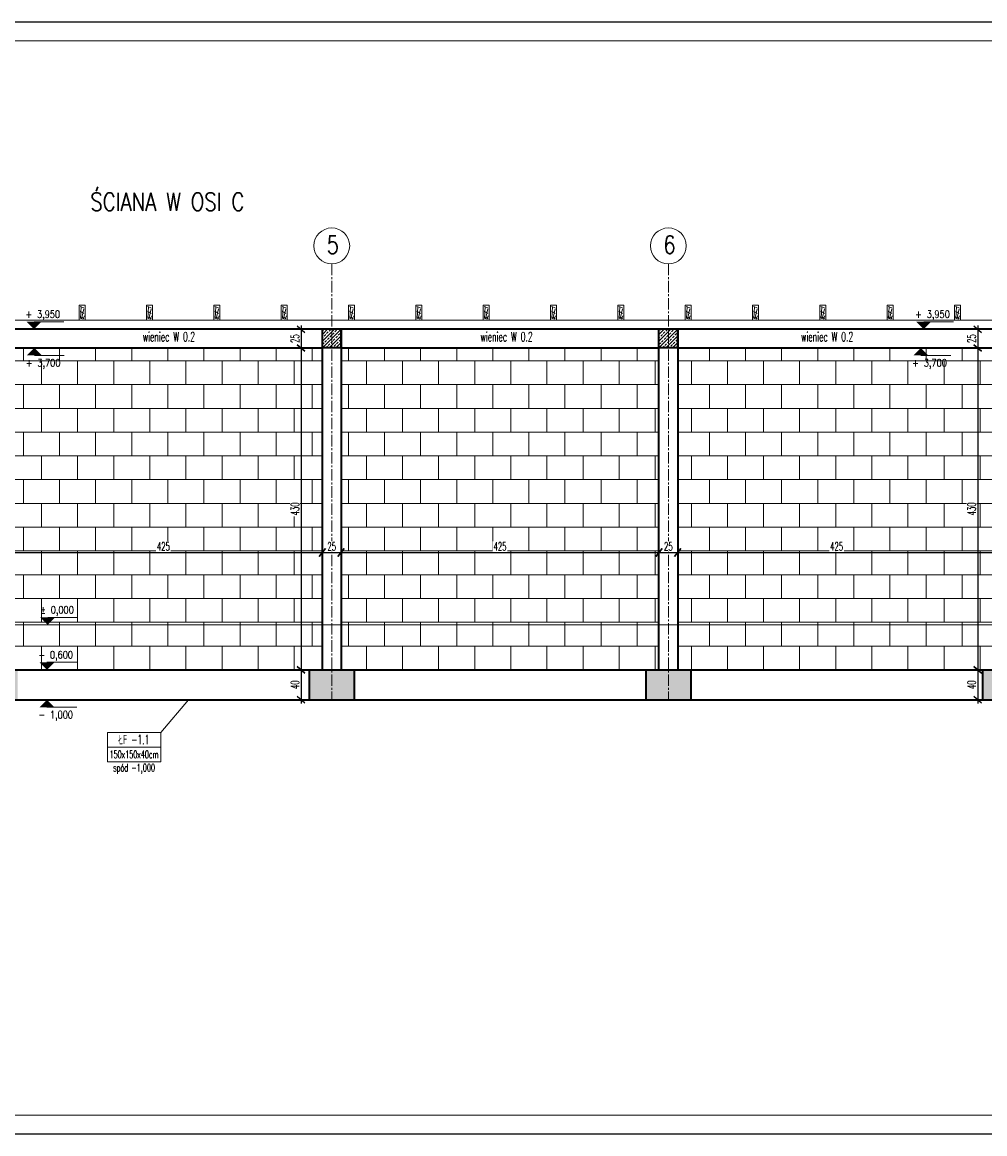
# Model space of a CAD drawing. Header units: centimetres. Extents: x 125945 to 146944, y 20629 to 31773.
# Tile 45 of 80: x 139596 to 140882, y 22758 to 24243. Entities that reach past the tile are written whole.
import ezdxf
from ezdxf.enums import TextEntityAlignment as Align

# ---------------------------------------------------------------- set-up
doc = ezdxf.new("R2010")
doc.units = ezdxf.units.CM
doc.linetypes.add('CENTER2', pattern=[28.575, 19.05, -3.175, 3.175, -3.175])
doc.linetypes.add('HIDDEN', pattern=[9.525, 6.35, -3.175])
for name, color, linetype, lineweight in [('e-cad_cienkie', 88, 'Continuous', 15), ('e-cad_opisy', 7, 'Continuous', 15), ('e-cad_osie', 172, 'CENTER2', 9), ('e-cad_wymiary', 66, 'Continuous', 15), ('e-cad_wypelnienia', 254, 'Continuous', 9), ('K- OPISY', 40, 'Continuous', 15), ('K-DREWNO', 36, 'Continuous', 20), ('K-FUNDAMENTY', 44, 'Continuous', 35), ('K-ŚCIANY KONSTRUKCYJNE', 16, 'Continuous', 35), ('K-ŻELBET', 204, 'Continuous', 35), ('K-ŻELBET NIEWIDOCZNY', 9, 'HIDDEN', 20)]:
    doc.layers.add(name, color=color, linetype=linetype, lineweight=lineweight)
doc.styles.add('e-cad_1', font='simplex.shx', dxfattribs={"width": 0.6})
doc.styles.add('e-cad_2', font='simplex.shx', dxfattribs={"width": 0.8})
doc.styles.add('simpl', font='simplex.shx', dxfattribs={"width": 0.6})
doc.dimstyles.new('e-cad_1_50_[cm]', dxfattribs={"dimscale": 5, "dimtxt": 2.25, "dimasz": 1.75, "dimexe": 1, "dimexo": 0, "dimgap": 0.5, "dimtad": 1, "dimdec": 1, "dimrnd": 0.5, "dimdsep": 46, "dimtxsty": 'simpl', "dimblk": 'OBLIQUE', "dimcen": 0, "dimdle": 1, "dimclrd": 256, "dimclre": 256, "dimclrt": 256, "dimadec": 0, "dimazin": 0, "dimtfac": 1, "dimtdec": 1, "dimtix": 1, "dimtmove": 2, "dimatfit": 3, "dimldrblk": 'OBLIQUE', "dimfxl": 1, "dimfxlon": 1, "dimtfill": 1, "dimarcsym": 0})

# ---------------------------------------------------------------- blocks, each defined once
blk = doc.blocks.new('_Oblique')
at = {"color": 0, "linetype": 'ByBlock', "lineweight": -2}
blk.add_line((0.5, 0.6), (-0.5, -0.6), dxfattribs=at)
blk = doc.blocks.new('*D3643')
at = {"layer": 'Defpoints', "color": 0}
for p in [(139996.8, 23534.5), (139996.8, 23408.9), (139571.8, 23388.8)]:
    blk.add_point(p, dxfattribs=at)
at = {"layer": 'e-cad_wymiary', "lineweight": -2, "ltscale": 2}
for p, q in [((139571.8, 23529.5), (139571.8, 23539.5)), ((139996.8, 23529.5), (139996.8, 23539.5)), ((139566.8, 23534.5), (140001.8, 23534.5))]:
    blk.add_line(p, q, dxfattribs=at)
at = {"layer": 'e-cad_wymiary', "lineweight": -2, "xscale": 8.75, "yscale": 8.75, "zscale": 8.75, "rotation": 180}
blk.add_blockref('_Oblique', (139571.8, 23534.5), dxfattribs=at)
at = {"layer": 'e-cad_wymiary', "lineweight": -2, "xscale": 8.75, "yscale": 8.75, "zscale": 8.75}
blk.add_blockref('_Oblique', (139996.8, 23534.5), dxfattribs=at)
at = {"layer": 'e-cad_wymiary', "ltscale": 2, "insert": (139784.3, 23542.6), "char_height": 11.25, "attachment_point": 5, "style": 'simpl', "bg_fill": 3, "box_fill_scale": 1.1, "bg_fill_color": 256, "bg_fill_true_color": 13158600, "bg_fill_transparency": 0}
blk.add_mtext('425', dxfattribs=at)
blk = doc.blocks.new('*D3644')
at = {"layer": 'Defpoints', "color": 0}
for p in [(139996.8, 23408.9), (140021.8, 23408.9)]:
    blk.add_point(p, dxfattribs=at)
at = {"layer": 'e-cad_wymiary', "lineweight": -2, "ltscale": 2}
for p, q in [((139996.8, 23529.5), (139996.8, 23539.5)), ((140021.8, 23529.5), (140021.8, 23539.5)), ((139991.8, 23534.5), (140026.8, 23534.5))]:
    blk.add_line(p, q, dxfattribs=at)
at = {"layer": 'e-cad_wymiary', "lineweight": -2, "xscale": 8.75, "yscale": 8.75, "zscale": 8.75, "rotation": 180}
blk.add_blockref('_Oblique', (139996.8, 23534.5), dxfattribs=at)
at = {"layer": 'e-cad_wymiary', "lineweight": -2, "xscale": 8.75, "yscale": 8.75, "zscale": 8.75}
blk.add_blockref('_Oblique', (140021.8, 23534.5), dxfattribs=at)
at = {"layer": 'e-cad_wymiary', "ltscale": 2, "insert": (140009.3, 23542.6), "char_height": 11.25, "attachment_point": 5, "style": 'simpl', "bg_fill": 3, "box_fill_scale": 1.1, "bg_fill_color": 256, "bg_fill_true_color": 13158600, "bg_fill_transparency": 0}
blk.add_mtext('25', dxfattribs=at)
at = {"layer": 'Defpoints', "color": 0}
blk.add_point((140021.8, 23534.5), dxfattribs=at)
blk = doc.blocks.new('*D3645')
at = {"layer": 'Defpoints', "color": 0}
for p in [(140446.8, 23534.5), (140021.8, 23408.9), (140446.8, 23377.8)]:
    blk.add_point(p, dxfattribs=at)
at = {"layer": 'e-cad_wymiary', "lineweight": -2, "ltscale": 2}
for p, q in [((140021.8, 23529.5), (140021.8, 23539.5)), ((140446.8, 23529.5), (140446.8, 23539.5)), ((140016.8, 23534.5), (140451.8, 23534.5))]:
    blk.add_line(p, q, dxfattribs=at)
at = {"layer": 'e-cad_wymiary', "lineweight": -2, "xscale": 8.75, "yscale": 8.75, "zscale": 8.75, "rotation": 180}
blk.add_blockref('_Oblique', (140021.8, 23534.5), dxfattribs=at)
at = {"layer": 'e-cad_wymiary', "lineweight": -2, "xscale": 8.75, "yscale": 8.75, "zscale": 8.75}
blk.add_blockref('_Oblique', (140446.8, 23534.5), dxfattribs=at)
at = {"layer": 'e-cad_wymiary', "ltscale": 2, "insert": (140234.3, 23542.6), "char_height": 11.25, "attachment_point": 5, "style": 'simpl', "bg_fill": 3, "box_fill_scale": 1.1, "bg_fill_color": 256, "bg_fill_true_color": 13158600, "bg_fill_transparency": 0}
blk.add_mtext('425', dxfattribs=at)
blk = doc.blocks.new('*D3646')
at = {"layer": 'Defpoints', "color": 0}
for p in [(140446.8, 23377.8), (140471.8, 23377.8)]:
    blk.add_point(p, dxfattribs=at)
at = {"layer": 'e-cad_wymiary', "lineweight": -2, "ltscale": 2}
for p, q in [((140446.8, 23529.5), (140446.8, 23539.5)), ((140471.8, 23529.5), (140471.8, 23539.5)), ((140441.8, 23534.5), (140476.8, 23534.5))]:
    blk.add_line(p, q, dxfattribs=at)
at = {"layer": 'e-cad_wymiary', "lineweight": -2, "xscale": 8.75, "yscale": 8.75, "zscale": 8.75, "rotation": 180}
blk.add_blockref('_Oblique', (140446.8, 23534.5), dxfattribs=at)
at = {"layer": 'e-cad_wymiary', "lineweight": -2, "xscale": 8.75, "yscale": 8.75, "zscale": 8.75}
blk.add_blockref('_Oblique', (140471.8, 23534.5), dxfattribs=at)
at = {"layer": 'e-cad_wymiary', "ltscale": 2, "insert": (140459.3, 23542.6), "char_height": 11.25, "attachment_point": 5, "style": 'simpl', "bg_fill": 3, "box_fill_scale": 1.1, "bg_fill_color": 256, "bg_fill_true_color": 13158600, "bg_fill_transparency": 0}
blk.add_mtext('25', dxfattribs=at)
at = {"layer": 'Defpoints', "color": 0}
blk.add_point((140471.8, 23534.5), dxfattribs=at)
blk = doc.blocks.new('*D3647')
at = {"layer": 'Defpoints', "color": 0}
for p in [(140896.8, 23534.5), (140471.8, 23377.8), (140896.8, 23377.8)]:
    blk.add_point(p, dxfattribs=at)
at = {"layer": 'e-cad_wymiary', "lineweight": -2, "ltscale": 2}
for p, q in [((140471.8, 23529.5), (140471.8, 23539.5)), ((140896.8, 23529.5), (140896.8, 23539.5)), ((140466.8, 23534.5), (140901.8, 23534.5))]:
    blk.add_line(p, q, dxfattribs=at)
at = {"layer": 'e-cad_wymiary', "lineweight": -2, "xscale": 8.75, "yscale": 8.75, "zscale": 8.75, "rotation": 180}
blk.add_blockref('_Oblique', (140471.8, 23534.5), dxfattribs=at)
at = {"layer": 'e-cad_wymiary', "lineweight": -2, "xscale": 8.75, "yscale": 8.75, "zscale": 8.75}
blk.add_blockref('_Oblique', (140896.8, 23534.5), dxfattribs=at)
at = {"layer": 'e-cad_wymiary', "ltscale": 2, "insert": (140684.3, 23542.6), "char_height": 11.25, "attachment_point": 5, "style": 'simpl', "bg_fill": 3, "box_fill_scale": 1.1, "bg_fill_color": 256, "bg_fill_true_color": 13158600, "bg_fill_transparency": 0}
blk.add_mtext('425', dxfattribs=at)
blk = doc.blocks.new('*D3699')
at = {"layer": 'Defpoints', "color": 0}
for p in [(139978, 23832.8), (139978, 23807.8)]:
    blk.add_point(p, dxfattribs=at)
at = {"layer": 'e-cad_wymiary', "lineweight": -2, "ltscale": 2}
for p, q in [((139968.3, 23837.8), (139968.3, 23802.8)), ((139973.3, 23832.8), (139963.3, 23832.8)), ((139973.3, 23807.8), (139963.3, 23807.8))]:
    blk.add_line(p, q, dxfattribs=at)
at = {"layer": 'e-cad_wymiary', "lineweight": -2, "xscale": 8.75, "yscale": 8.75, "zscale": 8.75}
for p, rotation in [((139968.3, 23832.8), 90), ((139968.3, 23807.8), 270)]:
    blk.add_blockref('_Oblique', p, dxfattribs=dict(at, rotation=rotation))
at = {"layer": 'e-cad_wymiary', "ltscale": 2, "insert": (139960.2, 23820.3), "char_height": 11.25, "attachment_point": 5, "rotation": 90, "style": 'simpl', "bg_fill": 3, "box_fill_scale": 1.1, "bg_fill_color": 256, "bg_fill_true_color": 13158600, "bg_fill_transparency": 0}
blk.add_mtext('25', dxfattribs=at)
at = {"layer": 'Defpoints', "color": 0}
blk.add_point((139968.3, 23807.8), dxfattribs=at)
blk = doc.blocks.new('*D3700')
at = {"layer": 'Defpoints', "color": 0}
for p in [(139978, 23807.8), (139968.3, 23377.8), (139968.3, 23377.8)]:
    blk.add_point(p, dxfattribs=at)
at = {"layer": 'e-cad_wymiary', "lineweight": -2, "ltscale": 2}
for p, q in [((139973.3, 23807.8), (139963.3, 23807.8)), ((139968.3, 23812.8), (139968.3, 23372.8)), ((139968.3, 23377.8), (139963.3, 23377.8))]:
    blk.add_line(p, q, dxfattribs=at)
at = {"layer": 'e-cad_wymiary', "lineweight": -2, "xscale": 8.75, "yscale": 8.75, "zscale": 8.75}
for p, rotation in [((139968.3, 23807.8), 90), ((139968.3, 23377.8), 270)]:
    blk.add_blockref('_Oblique', p, dxfattribs=dict(at, rotation=rotation))
at = {"layer": 'e-cad_wymiary', "ltscale": 2, "insert": (139960.2, 23592.8), "char_height": 11.25, "attachment_point": 5, "rotation": 90, "style": 'simpl', "bg_fill": 3, "box_fill_scale": 1.1, "bg_fill_color": 256, "bg_fill_true_color": 13158600, "bg_fill_transparency": 0}
blk.add_mtext('430', dxfattribs=at)
blk = doc.blocks.new('*D3701')
at = {"layer": 'Defpoints', "color": 0}
for p in [(139968.3, 23377.8), (139968.3, 23337.8), (139974.8, 23337.8)]:
    blk.add_point(p, dxfattribs=at)
at = {"layer": 'e-cad_wymiary', "lineweight": -2, "ltscale": 2}
for p, q in [((139968.3, 23377.8), (139963.3, 23377.8)), ((139968.3, 23382.8), (139968.3, 23332.8)), ((139973.3, 23337.8), (139963.3, 23337.8))]:
    blk.add_line(p, q, dxfattribs=at)
at = {"layer": 'e-cad_wymiary', "lineweight": -2, "xscale": 8.75, "yscale": 8.75, "zscale": 8.75}
for p, rotation in [((139968.3, 23377.8), 90), ((139968.3, 23337.8), 270)]:
    blk.add_blockref('_Oblique', p, dxfattribs=dict(at, rotation=rotation))
at = {"layer": 'e-cad_wymiary', "ltscale": 2, "insert": (139960.2, 23357.8), "char_height": 11.25, "attachment_point": 5, "rotation": 90, "style": 'simpl', "bg_fill": 3, "box_fill_scale": 1.1, "bg_fill_color": 256, "bg_fill_true_color": 13158600, "bg_fill_transparency": 0}
blk.add_mtext('40', dxfattribs=at)
blk = doc.blocks.new('*D3702')
at = {"layer": 'Defpoints', "color": 0}
for p in [(140878.8, 23832.8), (140878.8, 23807.8)]:
    blk.add_point(p, dxfattribs=at)
at = {"layer": 'e-cad_wymiary', "lineweight": -2, "ltscale": 2}
for p, q in [((140872.9, 23837.8), (140872.9, 23802.8)), ((140877.9, 23832.8), (140867.9, 23832.8)), ((140877.9, 23807.8), (140867.9, 23807.8))]:
    blk.add_line(p, q, dxfattribs=at)
at = {"layer": 'e-cad_wymiary', "lineweight": -2, "xscale": 8.75, "yscale": 8.75, "zscale": 8.75}
for p, rotation in [((140872.9, 23832.8), 90), ((140872.9, 23807.8), 270)]:
    blk.add_blockref('_Oblique', p, dxfattribs=dict(at, rotation=rotation))
at = {"layer": 'e-cad_wymiary', "ltscale": 2, "insert": (140864.7, 23820.3), "char_height": 11.25, "attachment_point": 5, "rotation": 90, "style": 'simpl', "bg_fill": 3, "box_fill_scale": 1.1, "bg_fill_color": 256, "bg_fill_true_color": 13158600, "bg_fill_transparency": 0}
blk.add_mtext('25', dxfattribs=at)
at = {"layer": 'Defpoints', "color": 0}
blk.add_point((140872.9, 23807.8), dxfattribs=at)
blk = doc.blocks.new('*D3703')
at = {"layer": 'Defpoints', "color": 0}
for p in [(140878.8, 23807.8), (140862.5, 23377.8), (140872.9, 23377.8)]:
    blk.add_point(p, dxfattribs=at)
at = {"layer": 'e-cad_wymiary', "lineweight": -2, "ltscale": 2}
for p, q in [((140877.9, 23807.8), (140867.9, 23807.8)), ((140872.9, 23812.8), (140872.9, 23372.8)), ((140867.9, 23377.8), (140877.9, 23377.8))]:
    blk.add_line(p, q, dxfattribs=at)
at = {"layer": 'e-cad_wymiary', "lineweight": -2, "xscale": 8.75, "yscale": 8.75, "zscale": 8.75}
for p, rotation in [((140872.9, 23807.8), 90), ((140872.9, 23377.8), 270)]:
    blk.add_blockref('_Oblique', p, dxfattribs=dict(at, rotation=rotation))
at = {"layer": 'e-cad_wymiary', "ltscale": 2, "insert": (140864.7, 23592.8), "char_height": 11.25, "attachment_point": 5, "rotation": 90, "style": 'simpl', "bg_fill": 3, "box_fill_scale": 1.1, "bg_fill_color": 256, "bg_fill_true_color": 13158600, "bg_fill_transparency": 0}
blk.add_mtext('430', dxfattribs=at)
blk = doc.blocks.new('*D3704')
at = {"layer": 'Defpoints', "color": 0}
for p in [(140862.5, 23377.8), (140862.5, 23337.8), (140872.9, 23337.8)]:
    blk.add_point(p, dxfattribs=at)
at = {"layer": 'e-cad_wymiary', "lineweight": -2, "ltscale": 2}
for p, q in [((140867.9, 23377.8), (140877.9, 23377.8)), ((140872.9, 23382.8), (140872.9, 23332.8)), ((140867.9, 23337.8), (140877.9, 23337.8))]:
    blk.add_line(p, q, dxfattribs=at)
at = {"layer": 'e-cad_wymiary', "lineweight": -2, "xscale": 8.75, "yscale": 8.75, "zscale": 8.75}
for p, rotation in [((140872.9, 23377.8), 90), ((140872.9, 23337.8), 270)]:
    blk.add_blockref('_Oblique', p, dxfattribs=dict(at, rotation=rotation))
at = {"layer": 'e-cad_wymiary', "ltscale": 2, "insert": (140864.7, 23357.8), "char_height": 11.25, "attachment_point": 5, "rotation": 90, "style": 'simpl', "bg_fill": 3, "box_fill_scale": 1.1, "bg_fill_color": 256, "bg_fill_true_color": 13158600, "bg_fill_transparency": 0}
blk.add_mtext('40', dxfattribs=at)
blk = doc.blocks.new('e-cad_kota_2')
blk.add_line((0, 2), (8, 2))
blk.add_lwpolyline([(0, 0, 0, 4, 0), (0, 2, 4, 4, 0)], format="xyseb")
at = {"style": 'e-cad_1', "width": 0.8}
blk.add_attdef('ZNAK', text='', height=2, dxfattribs=at).set_placement((-0.5, 3), align=Align.RIGHT)
blk.add_attdef('RZEDNA', (0.8, 3), '', height=2, dxfattribs=at)
blk = doc.blocks.new('e-cad_kota_2_1')
blk.add_line((0, -2), (8, -2))
blk.add_lwpolyline([(0, 0, 0, 4, 0), (0, -2, 4, 4, 0)], format="xyseb")
at = {"style": 'e-cad_1', "width": 0.8}
blk.add_attdef('ZNAK', text='', height=2, dxfattribs=at).set_placement((-0.5, -5), align=Align.RIGHT)
blk.add_attdef('RZEDNA', (0.8, -5), '', height=2, dxfattribs=at)

msp = doc.modelspace()

# ---------------------------------------------------------------- hatches: boundary and pattern name
at = {"layer": 'e-cad_wypelnienia', "ltscale": 0.8}
h = msp.add_hatch(dxfattribs=at)
h.set_pattern_fill('ANSI33', color=256)
h.set_pattern_definition([(45, (138179.321, 23337.8206), (-4.490128, 4.490128), []), (45, (138183.8113, 23337.8206), (-4.490128, 4.490128), [3.175, -1.5875])])
h.paths.add_polyline_path([(141479.32, 23792.82), (141491.82, 23792.82), (141491.82, 23832.82), (141491.82, 23898.14), (141479.32, 23898.14)])
h.paths.add_polyline_path([(141466.82, 23792.82), (141479.32, 23792.82), (141479.32, 23898.14), (141466.82, 23898.14)])
h.paths.add_polyline_path([(141479.32, 23337.82), (141509.32, 23337.82), (141509.32, 23377.82), (141479.32, 23377.82)])
h.paths.add_polyline_path([(141449.32, 23337.82), (141479.32, 23337.82), (141479.32, 23377.82), (141449.32, 23377.82)])
h.paths.add_polyline_path([(140909.32, 23337.82), (140939.32, 23337.82), (140939.32, 23377.82), (140909.32, 23377.82)])
h.paths.add_polyline_path([(140879.32, 23337.82), (140909.32, 23337.82), (140909.32, 23377.82), (140879.32, 23377.82)])
h.paths.add_polyline_path([(140459.32, 23337.82), (140489.32, 23337.82), (140489.32, 23377.82), (140459.32, 23377.82)])
h.paths.add_polyline_path([(140429.32, 23337.82), (140459.32, 23337.82), (140459.32, 23377.82), (140429.32, 23377.82)])
h.paths.add_polyline_path([(140009.32, 23337.82), (140039.32, 23337.82), (140039.32, 23377.82), (140009.32, 23377.82)])
h.paths.add_polyline_path([(139979.32, 23337.82), (140009.32, 23337.82), (140009.32, 23377.82), (139979.32, 23377.82)])
h.paths.add_polyline_path([(139559.32, 23337.82), (139589.32, 23337.82), (139589.32, 23377.82), (139559.32, 23377.82)])
h.paths.add_polyline_path([(139529.32, 23337.82), (139559.32, 23337.82), (139559.32, 23377.82), (139529.32, 23377.82)])
h.paths.add_polyline_path([(139109.32, 23337.82), (139139.32, 23337.82), (139139.32, 23377.82), (139109.32, 23377.82)])
h.paths.add_polyline_path([(139079.32, 23337.82), (139109.32, 23337.82), (139109.32, 23377.82), (139079.32, 23377.82)])
h.paths.add_polyline_path([(138179.32, 23337.82), (138209.32, 23337.82), (138209.32, 23377.82), (138179.32, 23377.82)])
h.paths.add_polyline_path([(138209.32, 23337.82), (138239.32, 23337.82), (138239.32, 23377.82), (138209.32, 23377.82)])
h.paths.add_polyline_path([(138196.82, 23873.05), (138209.32, 23873.05), (138209.32, 23898.14), (138196.82, 23898.14)])
h.paths.add_polyline_path([(138209.32, 23873.05), (138221.82, 23873.05), (138221.82, 23898.14), (138209.32, 23898.14)])
h = msp.add_hatch(dxfattribs=at)
h.set_pattern_fill('ANSI33', color=256)
h.set_pattern_definition([(45, (139996.821, 23807.8206), (-4.4901, 4.4901), []), (45, (140001.3113, 23807.8206), (-4.4901, 4.4901), [3.175, -1.5875])])
h.paths.add_polyline_path([(140009.32, 23807.82), (140021.82, 23807.82), (140021.82, 23832.82), (140009.32, 23832.82)])
h.paths.add_polyline_path([(139996.82, 23807.82), (140009.32, 23807.82), (140009.32, 23832.82), (139996.82, 23832.82)])
h = msp.add_hatch(dxfattribs=at)
h.set_pattern_fill('ANSI33', color=256)
h.set_pattern_definition([(45, (140446.821, 23807.8206), (-4.4901, 4.4901), []), (45, (140451.3113, 23807.8206), (-4.4901, 4.4901), [3.175, -1.5875])])
h.paths.add_polyline_path([(140459.32, 23807.82), (140471.82, 23807.82), (140471.82, 23832.82), (140459.32, 23832.82)])
h.paths.add_polyline_path([(140446.82, 23807.82), (140459.32, 23807.82), (140459.32, 23832.82), (140446.82, 23832.82)])
h = msp.add_hatch(dxfattribs=at)
h.set_pattern_fill('APPIANRN', color=256, scale=0.2)
h.set_pattern_definition([(0, (138221.82, 23377.82), (0, 31.75), []), (90, (138221.82, 23377.82), (-24.13, 31.75), [31.75, -31.75])])
h.paths.add_polyline_path([(140446.82, 23437.82), (140446.82, 23807.82), (140021.82, 23807.82), (140021.82, 23437.82), (140446.82, 23437.82)], is_closed=False)
h.paths.add_polyline_path([(140471.82, 23807.82), (140471.82, 23437.82), (140896.82, 23437.82), (140896.82, 23807.82), (140471.82, 23807.82)], is_closed=False)
h.paths.add_polyline_path([(139996.82, 23437.82), (139996.82, 23807.82), (139571.82, 23807.82), (139571.82, 23437.82), (139996.82, 23437.82)], is_closed=False)
h.paths.add_polyline_path([(139096.82, 23377.82), (139096.82, 23437.82), (139059.32, 23437.82), (139059.32, 23427.82), (138709.32, 23427.82), (138709.32, 23437.82), (138659.32, 23437.82), (138659.32, 23377.82), (139096.82, 23377.82)], is_closed=False)
h.paths.add_polyline_path([(138221.82, 23437.82), (138221.82, 23377.82), (138659.32, 23377.82), (138659.32, 23437.82), (138609.32, 23437.82), (138609.32, 23427.82), (138259.32, 23427.82), (138259.32, 23437.82), (138221.82, 23437.82)], is_closed=False)
h.paths.add_polyline_path([(140021.82, 23377.82), (140446.82, 23377.82), (140446.82, 23437.82), (140021.82, 23437.82), (140021.82, 23377.82)], is_closed=False)
h.paths.add_polyline_path([(140471.82, 23437.82), (140471.82, 23377.82), (140896.82, 23377.82), (140896.82, 23437.82), (140471.82, 23437.82)], is_closed=False)
h.paths.add_polyline_path([(139571.82, 23377.82), (139996.82, 23377.82), (139996.82, 23437.82), (139571.82, 23437.82), (139571.82, 23377.82)], is_closed=False)
h.paths.add_polyline_path([(139509.32, 23437.82), (139509.32, 23427.82), (139159.32, 23427.82), (139159.32, 23437.82), (139121.82, 23437.82), (139121.82, 23377.82), (139546.82, 23377.82), (139546.82, 23437.82), (139509.32, 23437.82)], is_closed=False)
h.paths.add_polyline_path([(140921.82, 23377.82), (141466.82, 23377.82), (141466.82, 23422.82), (140921.82, 23422.82), (140921.82, 23377.82)], is_closed=False)
h.paths.add_polyline_path([(138709.32, 23437.82), (138709.32, 23792.82), (138659.32, 23792.82), (138659.32, 23437.82), (138709.32, 23437.82)], is_closed=False)
h.paths.add_polyline_path([(138609.32, 23792.82), (138609.32, 23437.82), (138659.32, 23437.82), (138659.32, 23792.82), (138609.32, 23792.82)], is_closed=False)
h.paths.add_polyline_path([(139534.32, 23807.82), (139534.32, 23792.82), (139509.32, 23792.82), (139509.32, 23437.82), (139546.82, 23437.82), (139546.82, 23807.82), (139534.32, 23807.82)], is_closed=False)
h.paths.add_polyline_path([(139059.32, 23437.82), (139096.82, 23437.82), (139096.82, 23792.82), (139059.32, 23792.82), (139059.32, 23437.82)], is_closed=False)
h.paths.add_polyline_path([(139121.82, 23437.82), (139159.32, 23437.82), (139159.32, 23792.82), (139121.82, 23792.82), (139121.82, 23437.82)], is_closed=False)
h.paths.add_polyline_path([(138259.32, 23437.82), (138259.32, 23792.82), (138221.82, 23792.82), (138221.82, 23437.82), (138259.32, 23437.82)], is_closed=False)

# ---------------------------------------------------------------- linework, layer by layer
at = {"layer": 'Defpoints'}
msp.add_lwpolyline([(137886.19, 22757.95), (142286.19, 22757.95), (142286.19, 24242.95), (137886.19, 24242.95)], close=True, dxfattribs=at)
at = {"layer": 'e-cad_cienkie', "ltscale": 2}
for p, q in [((139603.87, 23832.82), (139636.37, 23832.82)), ((140793.21, 23832.82), (140825.71, 23832.82)), ((139604.35, 23807.82), (139636.85, 23807.82)), ((140789.32, 23807.82), (140821.82, 23807.82)), ((139621.15, 23377.82), (139653.65, 23377.82)), ((139621.15, 23337.82), (139653.65, 23337.82))]:
    msp.add_line(p, q, dxfattribs=at)
at = {"layer": 'e-cad_cienkie'}
msp.add_lwpolyline([(138036.19, 22782.95), (142261.19, 22782.95), (142261.19, 24217.95), (138036.19, 24217.95)], close=True, dxfattribs=at)
at = {"layer": 'e-cad_opisy'}
for centre in [(140009.32, 23944.11), (140459.32, 23944.11)]:
    msp.add_circle(centre, 24, dxfattribs=at)
at = {"layer": 'e-cad_osie', "ltscale": 0.8}
for p, q in [((140009.32, 23920.11), (140009.32, 23337.82)), ((140459.32, 23920.11), (140459.32, 23337.82))]:
    msp.add_line(p, q, dxfattribs=at)
at = {"layer": 'e-cad_wypelnienia', "ltscale": 0.8}
for p, q in [((139673.25, 23863.15), (139677.93, 23861.45)), ((139673.28, 23856.69), (139675.51, 23855.82)), ((139674.34, 23863.32), (139673.53, 23847.27)), ((139675.03, 23846.74), (139677.96, 23859.83)), ((139675.51, 23855.82), (139677.99, 23853.71)), ((139676.62, 23846.21), (139678.68, 23850.81)), ((139763.25, 23863.15), (139767.93, 23861.45)), ((139763.28, 23856.69), (139765.51, 23855.82)), ((139764.34, 23863.32), (139763.53, 23847.27)), ((139765.03, 23846.74), (139767.96, 23859.83)), ((139765.51, 23855.82), (139767.99, 23853.71)), ((139766.62, 23846.21), (139768.68, 23850.81)), ((139853.25, 23863.15), (139857.93, 23861.45)), ((139853.28, 23856.69), (139855.51, 23855.82)), ((139854.34, 23863.32), (139853.53, 23847.27)), ((139855.03, 23846.74), (139857.96, 23859.83)), ((139855.51, 23855.82), (139857.99, 23853.71)), ((139856.62, 23846.21), (139858.68, 23850.81)), ((139943.25, 23863.15), (139947.93, 23861.45)), ((139943.28, 23856.69), (139945.51, 23855.82)), ((139944.34, 23863.32), (139943.53, 23847.27)), ((139945.03, 23846.74), (139947.96, 23859.83)), ((139945.51, 23855.82), (139947.99, 23853.71)), ((139946.62, 23846.21), (139948.68, 23850.81)), ((140033.25, 23863.15), (140037.93, 23861.45)), ((140033.28, 23856.69), (140035.51, 23855.82)), ((140034.34, 23863.32), (140033.53, 23847.27)), ((140035.03, 23846.74), (140037.96, 23859.83)), ((140035.51, 23855.82), (140037.99, 23853.71)), ((140036.62, 23846.21), (140038.68, 23850.81)), ((140123.25, 23863.15), (140127.93, 23861.45)), ((140123.28, 23856.69), (140125.51, 23855.82)), ((140124.34, 23863.32), (140123.53, 23847.27)), ((140125.03, 23846.74), (140127.96, 23859.83)), ((140125.51, 23855.82), (140127.99, 23853.71)), ((140126.62, 23846.21), (140128.68, 23850.81)), ((140213.25, 23863.15), (140217.93, 23861.45)), ((140213.28, 23856.69), (140215.51, 23855.82)), ((140214.34, 23863.32), (140213.53, 23847.27)), ((140215.03, 23846.74), (140217.96, 23859.83)), ((140215.51, 23855.82), (140217.99, 23853.71)), ((140216.62, 23846.21), (140218.68, 23850.81)), ((140303.25, 23863.15), (140307.93, 23861.45)), ((140303.28, 23856.69), (140305.51, 23855.82)), ((140304.34, 23863.32), (140303.53, 23847.27)), ((140305.03, 23846.74), (140307.96, 23859.83)), ((140305.51, 23855.82), (140307.99, 23853.71)), ((140306.62, 23846.21), (140308.68, 23850.81)), ((140393.25, 23863.15), (140397.93, 23861.45)), ((140393.28, 23856.69), (140395.51, 23855.82)), ((140394.34, 23863.32), (140393.53, 23847.27)), ((140395.03, 23846.74), (140397.96, 23859.83)), ((140395.51, 23855.82), (140397.99, 23853.71)), ((140396.62, 23846.21), (140398.68, 23850.81)), ((140483.25, 23863.15), (140487.93, 23861.45)), ((140483.28, 23856.69), (140485.51, 23855.82)), ((140484.34, 23863.32), (140483.53, 23847.27)), ((140485.03, 23846.74), (140487.96, 23859.83)), ((140485.51, 23855.82), (140487.99, 23853.71)), ((140486.62, 23846.21), (140488.68, 23850.81)), ((140573.25, 23863.15), (140577.93, 23861.45)), ((140573.28, 23856.69), (140575.51, 23855.82)), ((140574.34, 23863.32), (140573.53, 23847.27)), ((140575.03, 23846.74), (140577.96, 23859.83)), ((140575.51, 23855.82), (140577.99, 23853.71)), ((140576.62, 23846.21), (140578.68, 23850.81)), ((140663.25, 23863.15), (140667.93, 23861.45)), ((140663.28, 23856.69), (140665.51, 23855.82)), ((140664.34, 23863.32), (140663.53, 23847.27)), ((140665.03, 23846.74), (140667.96, 23859.83)), ((140665.51, 23855.82), (140667.99, 23853.71)), ((140666.62, 23846.21), (140668.68, 23850.81)), ((140753.25, 23863.15), (140757.93, 23861.45)), ((140753.28, 23856.69), (140755.51, 23855.82)), ((140754.34, 23863.32), (140753.53, 23847.27)), ((140755.03, 23846.74), (140757.96, 23859.83)), ((140755.51, 23855.82), (140757.99, 23853.71)), ((140756.62, 23846.21), (140758.68, 23850.81)), ((140843.25, 23863.15), (140847.93, 23861.45)), ((140843.28, 23856.69), (140845.51, 23855.82)), ((140844.34, 23863.32), (140843.53, 23847.27)), ((140845.03, 23846.74), (140847.96, 23859.83)), ((140845.51, 23855.82), (140847.99, 23853.71)), ((140846.62, 23846.21), (140848.68, 23850.81)), ((139672.92, 23848.86), (139675.93, 23848.31)), ((139675.93, 23848.31), (139677.9, 23846.83)), ((139762.92, 23848.86), (139765.93, 23848.31)), ((139765.93, 23848.31), (139767.9, 23846.83)), ((139852.92, 23848.86), (139855.93, 23848.31)), ((139855.93, 23848.31), (139857.9, 23846.83)), ((139942.92, 23848.86), (139945.93, 23848.31)), ((139945.93, 23848.31), (139947.9, 23846.83)), ((140032.92, 23848.86), (140035.93, 23848.31)), ((140035.93, 23848.31), (140037.9, 23846.83)), ((140122.92, 23848.86), (140125.93, 23848.31)), ((140125.93, 23848.31), (140127.9, 23846.83)), ((140212.92, 23848.86), (140215.93, 23848.31)), ((140215.93, 23848.31), (140217.9, 23846.83)), ((140302.92, 23848.86), (140305.93, 23848.31)), ((140305.93, 23848.31), (140307.9, 23846.83)), ((140392.92, 23848.86), (140395.93, 23848.31)), ((140395.93, 23848.31), (140397.9, 23846.83)), ((140482.92, 23848.86), (140485.93, 23848.31)), ((140485.93, 23848.31), (140487.9, 23846.83)), ((140572.92, 23848.86), (140575.93, 23848.31)), ((140575.93, 23848.31), (140577.9, 23846.83)), ((140662.92, 23848.86), (140665.93, 23848.31)), ((140665.93, 23848.31), (140667.9, 23846.83)), ((140752.92, 23848.86), (140755.93, 23848.31)), ((140755.93, 23848.31), (140757.9, 23846.83)), ((140842.92, 23848.86), (140845.93, 23848.31)), ((140845.93, 23848.31), (140847.9, 23846.83)), ((138059.25, 23437.82), (141568.13, 23437.82))]:
    msp.add_line(p, q, dxfattribs=at)
at = {"layer": 'K- OPISY', "color": 32}
msp.add_lwpolyline([(139780.85, 23293.95), (139817.95, 23337.82)], dxfattribs=at)
for points in [[(139780.85, 23293.95), (139709.39, 23293.95), (139709.39, 23274.5), (139780.85, 23274.5)], [(139780.85, 23274.5), (139709.39, 23274.5), (139709.39, 23255.06), (139780.85, 23255.06)]]:
    msp.add_lwpolyline(points, close=True, dxfattribs=at)
at = {"layer": 'K-DREWNO', "ltscale": 0.8}
for p, q in [((139671.82, 23864.9), (139671.82, 23844.82)), ((139679.82, 23864.9), (139671.82, 23864.9)), ((139679.82, 23864.9), (139679.82, 23844.82)), ((139761.82, 23864.9), (139761.82, 23844.82)), ((139769.82, 23864.9), (139761.82, 23864.9)), ((139769.82, 23864.9), (139769.82, 23844.82)), ((139851.82, 23864.9), (139851.82, 23844.82)), ((139859.82, 23864.9), (139851.82, 23864.9)), ((139859.82, 23864.9), (139859.82, 23844.82)), ((139941.82, 23864.9), (139941.82, 23844.82)), ((139949.82, 23864.9), (139941.82, 23864.9)), ((139949.82, 23864.9), (139949.82, 23844.82)), ((140031.82, 23864.9), (140031.82, 23844.82)), ((140039.82, 23864.9), (140031.82, 23864.9)), ((140039.82, 23864.9), (140039.82, 23844.82)), ((140121.82, 23864.9), (140121.82, 23844.82)), ((140129.82, 23864.9), (140121.82, 23864.9)), ((140129.82, 23864.9), (140129.82, 23844.82)), ((140211.82, 23864.9), (140211.82, 23844.82)), ((140219.82, 23864.9), (140211.82, 23864.9)), ((140219.82, 23864.9), (140219.82, 23844.82)), ((140301.82, 23864.9), (140301.82, 23844.82)), ((140309.82, 23864.9), (140301.82, 23864.9)), ((140309.82, 23864.9), (140309.82, 23844.82)), ((140391.82, 23864.9), (140391.82, 23844.82)), ((140399.82, 23864.9), (140391.82, 23864.9)), ((140399.82, 23864.9), (140399.82, 23844.82)), ((140481.82, 23864.9), (140481.82, 23844.82)), ((140489.82, 23864.9), (140481.82, 23864.9)), ((140489.82, 23864.9), (140489.82, 23844.82)), ((140571.82, 23864.9), (140571.82, 23844.82)), ((140579.82, 23864.9), (140571.82, 23864.9)), ((140579.82, 23864.9), (140579.82, 23844.82)), ((140661.82, 23864.9), (140661.82, 23844.82)), ((140669.82, 23864.9), (140661.82, 23864.9)), ((140669.82, 23864.9), (140669.82, 23844.82)), ((140751.82, 23864.9), (140751.82, 23844.82)), ((140759.82, 23864.9), (140751.82, 23864.9)), ((140759.82, 23864.9), (140759.82, 23844.82)), ((140841.82, 23864.9), (140841.82, 23844.82)), ((140849.82, 23864.9), (140841.82, 23864.9)), ((140849.82, 23864.9), (140849.82, 23844.82)), ((139679.82, 23844.82), (139671.82, 23844.82)), ((139769.82, 23844.82), (139761.82, 23844.82)), ((139859.82, 23844.82), (139851.82, 23844.82)), ((139949.82, 23844.82), (139941.82, 23844.82)), ((140039.82, 23844.82), (140031.82, 23844.82)), ((140129.82, 23844.82), (140121.82, 23844.82)), ((140219.82, 23844.82), (140211.82, 23844.82)), ((140309.82, 23844.82), (140301.82, 23844.82)), ((140399.82, 23844.82), (140391.82, 23844.82)), ((140489.82, 23844.82), (140481.82, 23844.82)), ((140579.82, 23844.82), (140571.82, 23844.82)), ((140669.82, 23844.82), (140661.82, 23844.82)), ((140759.82, 23844.82), (140751.82, 23844.82)), ((140849.82, 23844.82), (140841.82, 23844.82))]:
    msp.add_line(p, q, dxfattribs=at)
msp.add_lwpolyline([(138221.82, 23844.82), (138221.82, 23832.82), (141466.82, 23832.82), (141466.82, 23844.82)], close=True, dxfattribs=at)
at = {"layer": 'K-FUNDAMENTY', "ltscale": 0.8}
for p, q in [((138239.32, 23377.82), (141509.32, 23377.82)), ((139979.32, 23377.82), (139979.32, 23337.82)), ((140039.32, 23377.82), (140039.32, 23337.82)), ((140429.32, 23377.82), (140429.32, 23337.82)), ((140489.32, 23377.82), (140489.32, 23337.82)), ((140879.32, 23377.82), (140879.32, 23337.82)), ((138179.32, 23337.82), (141509.32, 23337.82))]:
    msp.add_line(p, q, dxfattribs=at)
at = {"layer": 'K-ŚCIANY KONSTRUKCYJNE', "ltscale": 0.8}
for p, q in [((139996.82, 23377.82), (139996.82, 23832.82)), ((140021.82, 23832.82), (140021.82, 23377.82)), ((140446.82, 23377.82), (140446.82, 23832.82)), ((140471.82, 23832.82), (140471.82, 23377.82))]:
    msp.add_line(p, q, dxfattribs=at)
at = {"layer": 'K-ŻELBET', "ltscale": 0.8}
for p, q in [((139996.82, 23807.82), (139996.82, 23832.82)), ((140021.82, 23807.82), (140021.82, 23832.82)), ((140446.82, 23807.82), (140446.82, 23832.82)), ((140471.82, 23807.82), (140471.82, 23832.82)), ((140021.82, 23807.82), (139996.82, 23807.82)), ((140471.82, 23807.82), (140446.82, 23807.82))]:
    msp.add_line(p, q, dxfattribs=at)
for points in [[(140921.82, 23807.82), (140921.82, 23832.82), (139539.32, 23832.82)], [(139571.82, 23807.82), (139996.82, 23807.82)], [(140021.82, 23807.82), (140446.82, 23807.82)], [(140471.82, 23807.82), (140896.82, 23807.82)]]:
    msp.add_lwpolyline(points, dxfattribs=at)
at = {"layer": 'K-ŻELBET NIEWIDOCZNY', "ltscale": 0.8}
for p, q in [((140021.82, 23807.82), (139996.82, 23807.82)), ((140471.82, 23807.82), (140446.82, 23807.82))]:
    msp.add_line(p, q, dxfattribs=at)

# ---------------------------------------------------------------- block references
at = {"layer": 'e-cad_opisy', "ltscale": 2, "xscale": 5, "yscale": 5, "zscale": 5}
for name, p, values in [('e-cad_kota_2', (139611.37, 23832.82), {'RZEDNA': '3,950', 'ZNAK': '+'}), ('e-cad_kota_2', (140800.71, 23832.82), {'RZEDNA': '3,950', 'ZNAK': '+'}), ('e-cad_kota_2_1', (139611.85, 23807.82), {'RZEDNA': '3,700', 'ZNAK': '+'}), ('e-cad_kota_2_1', (140796.82, 23807.82), {'RZEDNA': '3,700', 'ZNAK': '+'}), ('e-cad_kota_2_1', (139628.65, 23337.82), {'RZEDNA': '1,000', 'ZNAK': '-'})]:
    msp.add_blockref(name, p, dxfattribs=at).add_auto_attribs(values)

# ---------------------------------------------------------------- texts
at = {"layer": 'e-cad_opisy', "ltscale": 2, "style": 'e-cad_2', "width": 0.8}
for s, p in [('ŚCIANA W OSI C', (139686.85, 23991.09)), ('5', (140002.53, 23933.61)), ('6', (140452.53, 23933.61))]:
    msp.add_text(s, height=24, dxfattribs=at).set_placement(p)
at = {"layer": 'K- OPISY', "color": 2, "style": 'e-cad_1', "width": 0.6}
for p in [(139756.81, 23816.51), (140208.21, 23816.51), (140636.76, 23816.51)]:
    msp.add_text('wieniec W 0.2', height=12.5, dxfattribs=at).set_placement(p)
at = {"layer": 'K- OPISY', "color": 32, "width": 71.4626, "attachment_point": 5, "style": 'e-cad_1'}
for s, insert, char_height in [('ŁF -1.1', (139745.12, 23284.62), 12.5), ('150x150x40cm', (139745.12, 23264.8), 10), ('spód -1,000', (139745.12, 23245.39), 10)]:
    msp.add_mtext(s, dxfattribs=dict(at, insert=insert, char_height=char_height))

# ---------------------------------------------------------------- next in the draw order: dimensions: what is measured, and where the dimension line sits
at = {"layer": 'e-cad_wymiary', "ltscale": 2}
for base, p1, p2, picture, middle in [((139968.3, 23807.82), (139978.01, 23832.82), (139978.01, 23807.82), '*D3699', (139960.17, 23820.32)), ((140872.86, 23807.82), (140878.78, 23832.82), (140878.78, 23807.82), '*D3702', (140864.73, 23820.32))]:
    dim = msp.add_linear_dim(base=base, p1=p1, p2=p2, angle=90, dimstyle='e-cad_1_50_[cm]', dxfattribs=at)
    dim.commit()
    dim.dimension.update_dxf_attribs({"geometry": picture, "text_midpoint": middle})
dim = msp.add_linear_dim(base=(139996.82, 23534.45), p1=(139571.82, 23388.79), p2=(139996.82, 23408.92), dimstyle='e-cad_1_50_[cm]', dxfattribs=at)
dim.commit()
dim.dimension.update_dxf_attribs({"geometry": '*D3643', "text_midpoint": (139784.32, 23542.58)})

# ---------------------------------------------------------------- next in the draw order: linework, layer by layer
at = {"layer": 'e-cad_cienkie', "ltscale": 2}
msp.add_line((139622.19, 23437.82), (139654.69, 23437.82), dxfattribs=at)

# ---------------------------------------------------------------- next in the draw order: block references
at = {"layer": 'e-cad_opisy', "ltscale": 2, "xscale": 5, "yscale": 5, "zscale": 5}
for p, values in [((139629.69, 23437.82), {'RZEDNA': '0,000', 'ZNAK': '%%p'}), ((139628.65, 23377.82), {'RZEDNA': '0,600', 'ZNAK': '-'})]:
    msp.add_blockref('e-cad_kota_2', p, dxfattribs=at).add_auto_attribs(values)

# ---------------------------------------------------------------- next in the draw order: dimensions: what is measured, and where the dimension line sits
at = {"layer": 'e-cad_wymiary', "ltscale": 2}
dim = msp.add_linear_dim(base=(139968.3, 23377.82), p1=(139978.01, 23807.82), p2=(139968.3, 23377.82), angle=90, dimstyle='e-cad_1_50_[cm]', dxfattribs=at)
dim.commit()
dim.dimension.update_dxf_attribs({"geometry": '*D3700', "text_midpoint": (139960.17, 23592.82)})
dim = msp.add_linear_dim(base=(140021.82, 23534.45), p1=(139996.82, 23408.92), p2=(140021.82, 23408.92), dimstyle='e-cad_1_50_[cm]', dxfattribs=at)
dim.commit()
dim.dimension.update_dxf_attribs({"geometry": '*D3644', "text_midpoint": (140009.32, 23542.58)})

# ---------------------------------------------------------------- next in the draw order: dimensions: what is measured, and where the dimension line sits
dim = msp.add_linear_dim(base=(140446.82, 23534.45), p1=(140021.82, 23408.92), p2=(140446.82, 23377.82), dimstyle='e-cad_1_50_[cm]', dxfattribs=at)
dim.commit()
dim.dimension.update_dxf_attribs({"geometry": '*D3645', "text_midpoint": (140234.32, 23542.58)})
dim = msp.add_linear_dim(base=(139968.3, 23337.82), p1=(139968.3, 23377.82), p2=(139974.77, 23337.82), angle=90, dimstyle='e-cad_1_50_[cm]', dxfattribs=at)
dim.commit()
dim.dimension.update_dxf_attribs({"geometry": '*D3701', "text_midpoint": (139960.17, 23357.82)})

# ---------------------------------------------------------------- next in the draw order: dimensions: what is measured, and where the dimension line sits
dim = msp.add_linear_dim(base=(140471.82, 23534.45), p1=(140446.82, 23377.82), p2=(140471.82, 23377.82), dimstyle='e-cad_1_50_[cm]', dxfattribs=at)
dim.commit()
dim.dimension.update_dxf_attribs({"geometry": '*D3646', "text_midpoint": (140459.32, 23542.58)})

# ---------------------------------------------------------------- next in the draw order: dimensions: what is measured, and where the dimension line sits
dim = msp.add_linear_dim(base=(140896.82, 23534.45), p1=(140471.82, 23377.82), p2=(140896.82, 23377.82), dimstyle='e-cad_1_50_[cm]', dxfattribs=at)
dim.commit()
dim.dimension.update_dxf_attribs({"geometry": '*D3647', "text_midpoint": (140684.32, 23542.58)})

# ---------------------------------------------------------------- next in the draw order: dimensions: what is measured, and where the dimension line sits
dim = msp.add_linear_dim(base=(140872.86, 23377.82), p1=(140878.78, 23807.82), p2=(140862.49, 23377.82), angle=90, dimstyle='e-cad_1_50_[cm]', dxfattribs=at)
dim.commit()
dim.dimension.update_dxf_attribs({"geometry": '*D3703', "text_midpoint": (140864.73, 23592.82)})

# ---------------------------------------------------------------- next in the draw order: dimensions: what is measured, and where the dimension line sits
dim = msp.add_linear_dim(base=(140872.86, 23337.82), p1=(140862.49, 23377.82), p2=(140862.49, 23337.82), angle=90, dimstyle='e-cad_1_50_[cm]', dxfattribs=at)
dim.commit()
dim.dimension.update_dxf_attribs({"geometry": '*D3704', "text_midpoint": (140864.73, 23357.82)})

doc.saveas('drawing.dxf')
